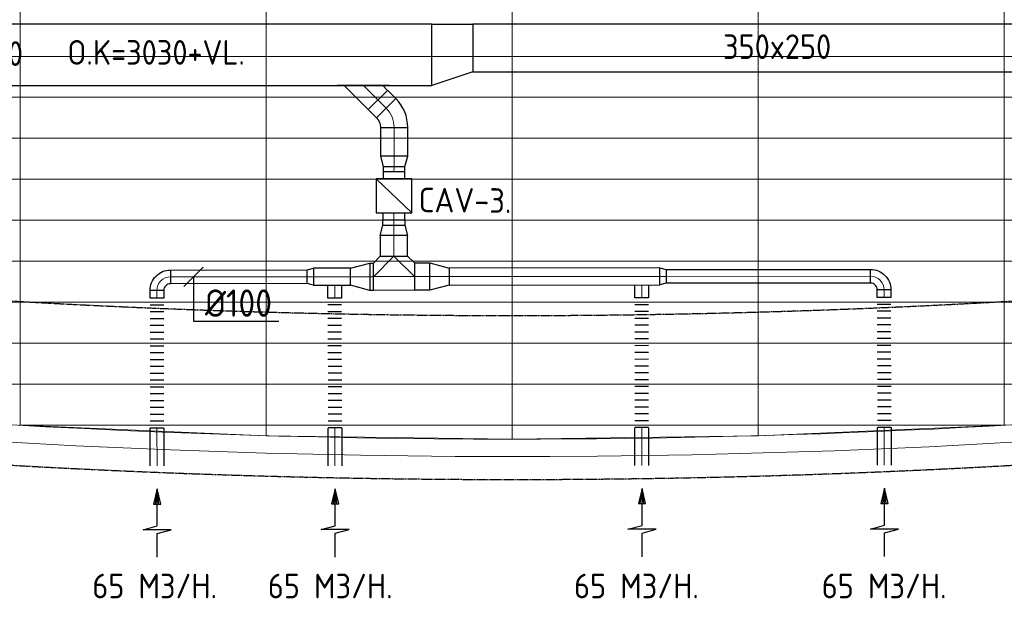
# Model space of a CAD drawing. Header units: millimetres. Extents: x -73785 to 23627, y 5976 to 52620.
# Tile 15 of 56: x -49891 to -42687, y 6535 to 10815. Entities that reach past the tile are written whole.
import ezdxf
from ezdxf.enums import TextEntityAlignment as Align

# ---------------------------------------------------------------- set-up
doc = ezdxf.new("R2010")
doc.units = ezdxf.units.MM
doc.linetypes.add('HIDDEN', pattern=[9.525, 6.35, -3.175])
for name, color, linetype in [('4plfd', 254, 'Continuous'), ('BALKEN', 7, 'Continuous'), ('WL570---_RETOUR', 100, 'Continuous'), ('WM570---_RETOUR', 2, 'Continuous')]:
    doc.layers.add(name, color=color, linetype=linetype)
doc.layers.add('WL570---_BESTAAND-HARTLIJN', color=161, linetype='Continuous', lineweight=0)
doc.layers.add('WL570---_BESTAAND-TOEVOER', color=180, linetype='Continuous', lineweight=0)
doc.styles.add('MAATVOERING', font='ISO')

# ---------------------------------------------------------------- blocks, each defined once
blk = doc.blocks.new('Groep-50')
at = {"color": 8, "linetype": 'Continuous', "lineweight": 13}
for p, q in [((-51254.9, 18999.1), (-51254.9, 6698.7)), ((-49454.9, 18999.1), (-49454.9, 6622.6)), ((-47654.9, 18999.1), (-47654.9, 6597.2)), ((-45854.9, 18999.1), (-45854.9, 6622.6)), ((-44054.9, 18999.1), (-44054.9, 6698.7)), ((-65620, 9399.1), (-28992, 9399.1)), ((-65366, 9099.1), (-29943.5, 9099.1)), ((-64290.1, 8799.1), (-31019.4, 8799.1)), ((-63133.8, 8499.1), (-32175.7, 8499.1)), ((-61877.5, 8199.1), (-33432, 8199.1)), ((-60492, 7899.1), (-34817.5, 7899.1)), ((-58929.6, 7599.1), (-36379.9, 7599.1)), ((-57102.8, 7299.1), (-38206.7, 7299.1)), ((-54812.5, 6999.1), (-40496.9, 6999.1)), ((-51263.2, 6699.1), (-44046.2, 6699.1)), ((-49454.9, 6622.6), (-51254.9, 6698.7)), ((-44054.9, 6698.7), (-45854.9, 6622.6)), ((-47654.9, 6597.2), (-49454.9, 6622.6)), ((-45854.9, 6622.6), (-47654.9, 6597.2))]:
    blk.add_line(p, q, dxfattribs=at)
at = {"color": 8, "linetype": 'Continuous', "lineweight": 13, "flags": 128}
for points in [[(-65620, 12924.8), (-65620, 9039.9, 0.175808), (-22004.9, 11828), (-22004.9, 19149)], [(-65620, 11902.1), (-65620, 9172.9, 0.07132), (-47654.9, 6597.2, 0.07132)], [(-47654.9, 6597.2, 0.102915), (-22154.9, 11902, 0.102915)]]:
    blk.add_lwpolyline(points, format="xyb", dxfattribs=at)
blk = doc.blocks.new('Block plafond 2e verd')
at = {"layer": '4plfd'}
blk.add_blockref('Groep-50', (73180, -19000), dxfattribs=at)
blk = doc.blocks.new('KARH')
for p, q in [((1, 0.5), (0, 0.5)), ((0, -0.5), (1, -0.5))]:
    blk.add_line(p, q)
at = {"invisible_edges": 15}
blk.add_3dface([(0, 0.5), (0, -0.5), (1, -0.5), (1, 0.5)], dxfattribs=at)
blk = doc.blocks.new('KARO')
for p, q in [((1, 0.5), (0, 0.5)), ((0, -0.5), (1, -0.5))]:
    blk.add_line(p, q)
at = {"invisible_edges": 15}
blk.add_3dface([(0, 0.5), (0, -0.5), (1, -0.5), (1, 0.5)], dxfattribs=at)
at = {"layer": 'WL570---_BESTAAND-HARTLIJN'}
blk.add_line((0, 0), (1, 0), dxfattribs=at)
blk = doc.blocks.new('MVLINE')
blk.add_line((35.4, -35.4), (-35.4, 35.4))
blk = doc.blocks.new('FLLINE100')
blk.add_line((0, -50), (0, 50))
blk = doc.blocks.new('OEX10000100000')
at = {"rotation": 90}
for p in [(0, -50), (0, -100), (0, -150), (0, -200), (0, -250), (0, -300), (0, -350), (0, -400), (0, -450), (0, -500), (0, -550), (0, -600), (0, -650), (0, -700), (0, -750), (0, -800), (0, -850), (0, -900), (0, -950), (0, -1000)]:
    blk.add_blockref('FLLINE100', p, dxfattribs=at)
blk = doc.blocks.new('AFZPIJL')
for points in [[(0, -10), (0, -6.52), (-2.06, -5.97), (2.06, -5.97), (0, -5.41), (0, 0)], [(-0.26, -2.22), (0, 0)], [(0.26, -2.22), (0, 0)]]:
    blk.add_lwpolyline(points)
blk.add_lwpolyline([(0.52, -2.22), (-0.52, -2.22), (0, 0)], close=True)
blk = doc.blocks.new('OBO10000090H')
blk.add_lwpolyline([(50, -100, 0.414214), (-100, 50), (-100, -50, -0.414214), (-50, -100)], format="xyb", close=True)
at = {"invisible_edges": 15}
for points in [[(-91.3, -50.8), (-74, 47.7), (-100, 50), (-100, -50)], [(-82.9, -53), (-48.7, 41), (-74, 47.7), (-91.3, -50.8)], [(-75, -56.7), (-25, 29.9), (-48.7, 41), (-82.9, -53)], [(-67.9, -61.7), (-3.6, 14.9), (-25, 29.9), (-75, -56.7)], [(-61.7, -67.9), (14.9, -3.6), (-3.6, 14.9), (-67.9, -61.7)], [(-56.7, -75), (29.9, -25), (14.9, -3.6), (-61.7, -67.9)], [(-53, -82.9), (41, -48.7), (29.9, -25), (-56.7, -75)], [(-50.8, -91.3), (47.7, -74), (41, -48.7), (-53, -82.9)], [(-50, -100), (50, -100), (47.7, -74), (-50.8, -91.3)]]:
    blk.add_3dface(points, dxfattribs=at)
at = {"layer": 'WL570---_BESTAAND-HARTLIJN'}
blk.add_arc((-100, -100), 100, 0, 90, dxfattribs=at)
blk = doc.blocks.new('VBX1601600016025000')
for points in [[(50, 80), (0, 80), (0, -80), (50, -80)], [(300, -80), (350, -80), (350, 80), (300, 80)]]:
    blk.add_lwpolyline(points)
blk.add_lwpolyline([(50, -130), (300, -130), (300, 130), (50, 130)], close=True)
at = {"layer": 'WL570---_BESTAAND-HARTLIJN'}
blk.add_line((300, 0), (350, 0), dxfattribs=at)
at = {"layer": 'WL570---_BESTAAND-TOEVOER'}
blk.add_line((50, -130), (300, 130), dxfattribs=at)
blk = doc.blocks.new('OSV20012501390G')
blk.add_lwpolyline([(0, -100), (140, -62.5), (140, 62.5), (0, 100)], close=True)
at = {"layer": 'WL570---_BESTAAND-HARTLIJN'}
blk.add_line((0, 0), (140, 0), dxfattribs=at)
blk = doc.blocks.new('OSV1251000460G')
blk.add_lwpolyline([(0, -62.5), (46.7, -50), (46.7, 50), (0, 62.5)], close=True)
at = {"layer": 'WL570---_BESTAAND-HARTLIJN'}
blk.add_line((0, 0), (46.7, 0), dxfattribs=at)
blk = doc.blocks.new('OSV2001600740G')
blk.add_lwpolyline([(0, -100), (74.6, -80), (74.6, 80), (0, 100)], close=True)
at = {"layer": 'WL570---_BESTAAND-HARTLIJN'}
blk.add_line((0, 0), (74.6, 0), dxfattribs=at)
blk = doc.blocks.new('OTS20020020000H')
at = {"layer": 'WL570---_RETOUR'}
blk.add_line((-150, 0), (150, 0), dxfattribs=at)
blk.add_lwpolyline([(-150, -100), (150, -100), (150, 100), (100, 150), (-100, 150), (-150, 100)], close=True, dxfattribs=at)
blk.add_lwpolyline([(-150, 0), (0, 150), (150, 0)], dxfattribs=at)
blk = doc.blocks.new('OAF20000045L')
blk.add_line((-191.4, 0), (191.4, 0))
blk.add_lwpolyline([(-141.4, 0), (-176.8, 35.4), (-35.4, 176.8), (141.4, 0)])
at = {"layer": 'WL570---_BESTAAND-HARTLIJN'}
blk.add_line((-106.1, 106.1), (0, 0), dxfattribs=at)
blk = doc.blocks.new('OBO20000045H')
blk.add_lwpolyline([(100, -82.8, 0.198912), (12.1, 129.3), (-129.3, -12.1, -0.198912), (-100, -82.8)], format="xyb", close=True)
at = {"invisible_edges": 15}
for points in [[(-123.4, -18.6), (29.8, 110), (12.1, 129.3), (-129.3, -12.1)], [(-118.1, -25.5), (45.7, 89.2), (29.8, 110), (-123.4, -18.6)], [(-113.4, -32.8), (59.8, 67.2), (45.7, 89.2), (-118.1, -25.5)], [(-109.4, -40.6), (71.9, 43.9), (59.8, 67.2), (-113.4, -32.8)], [(-106, -48.6), (81.9, 19.8), (71.9, 43.9), (-109.4, -40.6)], [(-103.4, -57), (89.8, -5.2), (81.9, 19.8), (-106, -48.6)], [(-101.5, -65.5), (95.4, -30.7), (89.8, -5.2), (-103.4, -57)], [(-100.4, -74.1), (98.9, -56.7), (95.4, -30.7), (-101.5, -65.5)], [(-100, -82.8), (100, -82.8), (98.9, -56.7), (-100.4, -74.1)]]:
    blk.add_3dface(points, dxfattribs=at)
at = {"layer": 'WL570---_BESTAAND-HARTLIJN'}
blk.add_arc((-200, -82.8), 200, 0, 45, dxfattribs=at)
blk = doc.blocks.new('VV145025035025003000RG')
blk.add_lwpolyline([(0, 225), (300, 225), (300, -125), (0, -225)], close=True)
at = {"invisible_edges": 15}
blk.add_3dface([(0, 225), (300, 225), (300, -125), (0, -225)], dxfattribs=at)

msp = doc.modelspace()

# ---------------------------------------------------------------- linework, layer by layer
at = {"layer": 'BALKEN', "color": 2, "linetype": 'HIDDEN'}
for radius, start, end in [(63040.6, 247.031394, 292.968331), (64240.6, 246.320689, 293.67904)]:
    msp.add_arc((-46287.2, 71689.8), radius, start, end, dxfattribs=at)
at = {"layer": 'WM570---_RETOUR'}
msp.add_lwpolyline([(-48620.7, 8932.9), (-48620.4, 8607.1), (-47994.2, 8607.7)], dxfattribs=at)

# ---------------------------------------------------------------- block references
at = {"layer": 'WL570---_RETOUR', "xscale": 3840.384117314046, "yscale": 450, "zscale": 250}
msp.add_blockref('KARH', (-50716.9, 10557.9), dxfattribs=at)
at = {"layer": 'WL570---_RETOUR'}
msp.add_blockref('VV145025035025003000RG', (-46876.5, 10557.9), dxfattribs=at)
for name, p, xscale, yscale, zscale, rotation in [('KARH', (-39644.1, 10607.9), 6932.456166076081, 350, 250, 180), ('KARO', (-47270.1, 10226.9), 84.21609467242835, 200, 200, 314.9999999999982), ('KARO', (-47152, 10025.5), 210.5869488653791, 200, 200, 269.8784401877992), ('KARO', (-47152.6, 9740.2), 41.65426006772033, 160, 160, 269.8784401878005), ('KARO', (-47153.5, 9309.7), -41.65426006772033, 160, 160, 269.8784401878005), ('KARO', (-47153.5, 9083.6), 151.4666070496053, 200, 200, 90.05174817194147), ('KARO', (-47153.5, 9091.6), 8.033562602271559, 200, 200, 270.0517481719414), ('KARO', (-47301.6, 8933.5), -28.82339029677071, 200, 200, 0.05174817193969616), ('KARO', (-47003.4, 8933.7), -113.3662558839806, 200, 200, 180.0517481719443), ('KARO', (-48787.9, 8932.1), -999.0447346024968, 100, 100, 180.0506517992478), ('KARO', (-47741.2, 8933.1), 271.2217342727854, 125, 125, 0.0517481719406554), ('KARO', (-45207.8, 8935.4), 1540.57043358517, 125, 125, 180.0517481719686), ('KARO', (-43666.8, 8936.7), -1494.792856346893, 100, 100, 0.05065179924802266), ('KARO', (-47586.7, 8776.5), -95.4620084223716, 100, 100, 270.0506517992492), ('KARO', (-45340.4, 8778.6), -94.30230512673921, 100, 100, 270.0506517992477), ('KARO', (-48887.8, 8775.4), -55.98824614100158, 100, 100, 270.0506517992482), ('KARO', (-43566.7, 8780.2), -56.55323533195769, 100, 100, 270.0506517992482), ('KARO', (-48886.9, 7824.8), -275.9456809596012, 100, 100, 90.05065179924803), ('KARO', (-47585.2, 7825.8), -275.9456809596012, 100, 100, 90.05065179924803), ('KARO', (-45339.6, 7828), -275.9456809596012, 100, 100, 90.05065179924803), ('KARO', (-43565.9, 7829.5), -275.9456809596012, 100, 100, 90.05065179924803), ('AFZPIJL', (-48885.4, 7380.1), -49.99999999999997, 50, 50, 0.05065179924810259), ('AFZPIJL', (-47583.6, 7381.1), -49.99999999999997, 50, 50, 0.05065179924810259), ('AFZPIJL', (-45338, 7383.2), -49.99999999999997, 50, 50, 0.05065179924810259), ('AFZPIJL', (-43564.3, 7384.8), -49.99999999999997, 50, 50, 0.05065179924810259)]:
    msp.add_blockref(name, p, dxfattribs=dict(at, xscale=xscale, yscale=yscale, zscale=zscale, rotation=rotation))
for name, p, rotation in [('OAF20000045L', (-47376.2, 10332.9), 180), ('OBO20000045H', (-47151.8, 10108.6), 359.878440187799), ('OSV2001600740G', (-47152.4, 9814.9), 269.8784401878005), ('VBX1601600016025000', (-47152.7, 9700), 269.8784401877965)]:
    msp.add_blockref(name, p, dxfattribs=dict(at, rotation=rotation))
at = {"layer": 'WL570---_RETOUR', "xscale": -1}
for name, p, rotation in [('OSV2001600740G', (-47153.7, 9235.1), 269.8784401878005), ('OTS20020020000H', (-47153.4, 8933.6), 0.05174817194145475), ('OSV20012501390G', (-47330.4, 8933.4), 0.05174817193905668), ('OSV20012501390G', (-46890, 8933.8), 180.0517481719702), ('OBO10000090H', (-48887.9, 8932), 0.05065179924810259), ('OSV1251000460G', (-47741.2, 8933.1), 0.05174817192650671), ('OSV1251000460G', (-45207.8, 8935.4), 180.0517481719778), ('OBO10000090H', (-43566.8, 8936.7), 270.0506517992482), ('OEX10000100000', (-48886.9, 7775.4), 180.0506517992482), ('OEX10000100000', (-47585.1, 7776.5), 180.0506517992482), ('OEX10000100000', (-45339.5, 7778.6), 180.0506517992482), ('OEX10000100000', (-43565.8, 7780.2), 180.0506517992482)]:
    msp.add_blockref(name, p, dxfattribs=dict(at, rotation=rotation))
at = {"layer": 'WM570---_RETOUR'}
msp.add_blockref('Block plafond 2e verd', (-71812.3, 20147.2), dxfattribs=at)
at = {"layer": 'WM570---_RETOUR', "xscale": -1.999999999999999, "yscale": 2, "zscale": 2, "rotation": 0.05065179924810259}
msp.add_blockref('MVLINE', (-48620.7, 8932.9), dxfattribs=at)

# ---------------------------------------------------------------- texts
at = {"layer": 'WM570---_RETOUR', "style": 'MAATVOERING'}
for s, p in [('O.K=3030+VL.', (-49542.8, 10485.2)), ('350x250', (-44745.2, 10527.1)), ('450x250', (-50666.1, 10476.4)), ('65 M3/H.', (-49360.3, 6579.4)), ('65 M3/H.', (-48075.9, 6579.4)), ('65 M3/H.', (-45835.4, 6579.4)), ('65 M3/H.', (-44023.1, 6579.4))]:
    msp.add_text(s, height=180, dxfattribs=at).set_placement(p)
msp.add_text('CAV-3.', height=180, rotation=359.49411, dxfattribs=at).set_placement((-46973, 9405.8))
msp.add_text('%%c100', height=200, rotation=0.05284, dxfattribs=at).set_placement((-48044.8, 8640.2), align=Align.RIGHT)

doc.saveas('drawing.dxf')
